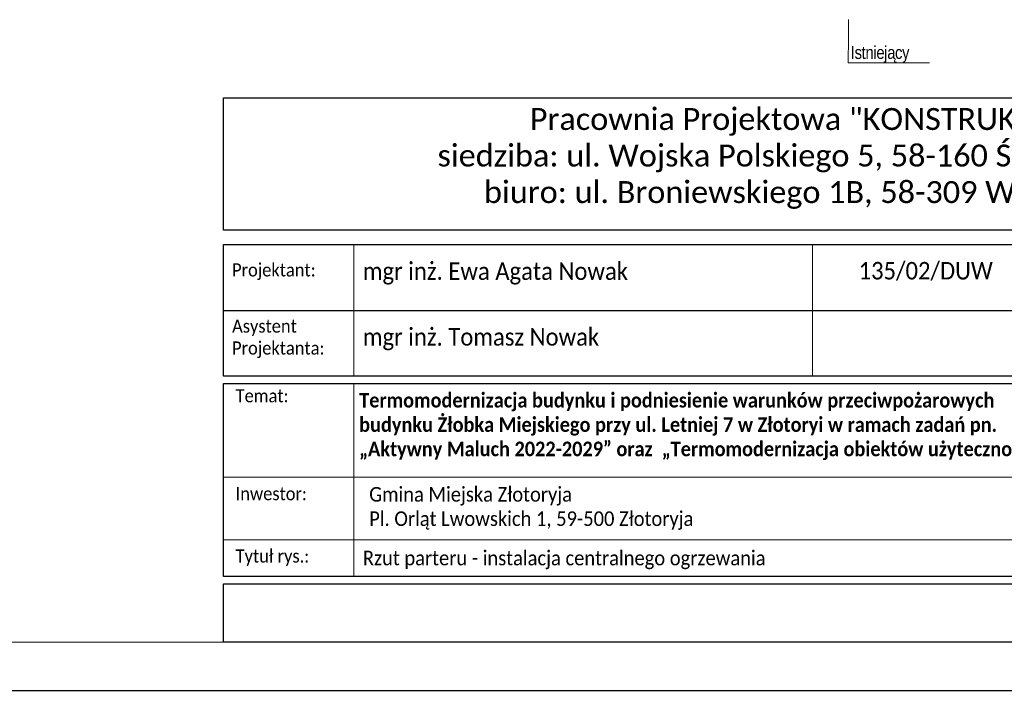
# Model space of a CAD drawing. Header units: millimetres. Extents: x -2390 to 43572, y -15084 to -12114.
# Tile 35 of 52: x 26333 to 27559, y -15084 to -14249. Entities that reach past the tile are written whole.
import ezdxf
from ezdxf import colors
from ezdxf.entities.mleader import LeaderData, LeaderLine
from ezdxf.math import Vec2, Vec3

# ---------------------------------------------------------------- set-up
doc = ezdxf.new("R2010")
doc.units = ezdxf.units.MM
doc.layers.add('IS-opis', color=7, linetype='Continuous', lineweight=25)
doc.layers.add('IS-ramka', color=7, linetype='Continuous', lineweight=15)
doc.layers.add('IS-pomocnicze', color=2, linetype='Continuous', plot=False)
doc.styles.add('ROMANS', font='romans.shx', dxfattribs={"height": 1})
doc.styles.get("Standard").update_dxf_attribs({"font": 'arial.ttf'})
doc.styles.add('TABELKA', font='romans.shx', dxfattribs={"width": 0.9})

# ---------------------------------------------------------------- blocks, each defined once
blk = doc.blocks.new('_None')

msp = doc.modelspace()

# ---------------------------------------------------------------- linework, layer by layer
at = {"color": 0, "lineweight": 15, "ltscale": 10}
for p, q in [((26749.2, -14692.6), (26749.2, -14528.8)), ((27320, -14692.6), (27320, -14528.8)), ((26749.2, -14942.1), (26749.2, -14701.7)), ((27889.9, -14818.4), (26586.8, -14818.4)), ((27889.9, -14896.6), (26586.8, -14896.6))]:
    msp.add_line(p, q, dxfattribs=at)
at = {"color": 0, "ltscale": 10}
msp.add_line((26586.8, -14610.7), (27889.9, -14610.7), dxfattribs=at)
for points in [[(26586.8, -14346.1), (28088.3, -14346.1), (28088.3, -14510.6), (26586.8, -14510.6)], [(26586.8, -14528.8), (27889.9, -14528.8), (27889.9, -14692.6), (26586.8, -14692.6)], [(26586.8, -14701.7), (27889.9, -14701.7), (27889.9, -14942.1), (26586.8, -14942.1)], [(26586.8, -14951.2), (28088.3, -14951.2), (28088.3, -15024), (26586.8, -15024)]]:
    msp.add_lwpolyline(points, close=True, dxfattribs=at)
at = {"layer": 'IS-pomocnicze', "transparency": 33554687}
msp.add_lwpolyline([(22148.3, -15084), (28148.3, -15084), (28148.3, -12114), (22148.3, -12114), (22148.3, -15084)], dxfattribs=at)
at = {"layer": 'IS-ramka', "transparency": 33554687}
msp.add_lwpolyline([(22208.3, -15024), (28088.3, -15024), (28088.3, -12174), (22208.3, -12174)], close=True, dxfattribs=at)

# ---------------------------------------------------------------- texts
at = {"color": 0, "ltscale": 10, "char_height": 27.3, "width": 1403.675, "attachment_point": 1}
for insert in [(18343.7, -14358.7), (26613.5, -14358.7)]:
    msp.add_mtext('\\pi354.59;{\\fCalibri|b0|i0|c0|p34;Pracownia Projektowa "KONSTRUKTOR"\\P\\pi239.68;siedziba: ul. Wojska Polskiego 5, 58-160 Świebodzice,\\P\\pi297.58;biuro: ul. Broniewskiego 1B, 58-309 Wałbrzych}', dxfattribs=dict(at, insert=insert))
at = {"color": 0, "ltscale": 10, "attachment_point": 1}
for s, insert, char_height, style in [('{\\fCalibri|b0|i0|c238|p34;mgr inż. Ewa Agata Nowak}', (26760.3, -14550.9), 21.84, 'TABELKA'), ('{\\fCalibri|b0|i0|c238|p34;\\C256;135/02/DUW}', (27377.3, -14550.4), 21.84, 'TABELKA'), ('{\\fCalibri|b0|i0|c238|p34;mgr inż. Tomasz Nowak}', (26760.3, -14632.8), 21.84, 'TABELKA'), ('\\pt377.8,755.57;{\\fCalibri|b1|i0|c238|p34;\\C256;Termomodernizacja budynku i podniesienie warunków przeciwpożarowych \\Pbudynku Żłobka Miejskiego przy ul. Letniej 7 w Złotoryi w ramach zadań pn. \\P„Aktywny Maluch 2022-2029” oraz  „Termomodernizacja obiektów użyteczności publicznej”}', (26755.7, -14713.5), 18.2, 'TABELKA'), ('\\A1;\\P{\\fCalibri|b0|i0|c238|p34;Gmina Miejska Złotoryja \\PPl. Orląt Lwowskich 1, 59-500 Złotoryja}', (26768.2, -14800.4), 18.2, 'TABELKA'), ('{\\fCalibri|b0|i0|c238|p34;Rzut parteru - instalacja centralnego ogrzewania}', (26760.3, -14910.1), 18.2, 'TABELKA'), ('\\pi-599.48;{\\fCalibri|b0|i0|c0|p34;\\W0.9;Zastrzega się wszelkie prawa wynikajace z Ustawy o prawie autorskim. Rysunek niniejszy nie może być w całości lub w części przerysowany,\\P\\pi-400.79;                      uzupełniony lub odstąpiony komukolwiek, bez pisemnej zgody firmy projektowej }', (33829.8, -14962.6), 15, 'ROMANS')]:
    msp.add_mtext(s, dxfattribs=dict(at, insert=insert, char_height=char_height, style=style))
at = {"color": 0, "ltscale": 10, "char_height": 16.38, "attachment_point": 1, "style": 'TABELKA'}
for s, insert, width in [('\\fCalibri|b0|i0|c0|p0;\\W0.9;Projektant:', (26597.5, -14552.1), 198.38), ('{\\fCalibri|b0|i0|c0|p0;Asystent\\PProjektanta:}', (26597.5, -14622.1), 198.38), ('\\fCalibri|b0|i0|c0|p0;\\W0.9;Temat:', (26601.9, -14708.9), 198.396), ('\\fCalibri|b0|i0|c0|p0;\\W0.9;Inwestor:', (26601.9, -14830.8), 198.396), ('\\fCalibri|b0|i0|c0|p0;\\W0.9;Tytuł rys.:', (26601.9, -14908.5), 198.396)]:
    msp.add_mtext(s, dxfattribs=dict(at, insert=insert, width=width))

# ---------------------------------------------------------------- next in the draw order: leaders
at = {"layer": 'IS-opis', "color": 7}
ml = msp.add_multileader_mtext('Standard', dxfattribs=at)
ml.set_content('{\\fArial Narrow|b0|i0|c238|p34;\\W1;\\T0.95;\\C256;Istniejący}', color=7, style='TABELKA')
ml.set_leader_properties(color=256, linetype='ByLayer', lineweight=5)
ml.set_arrow_properties(name='NONE')
ml.build(insert=Vec2(0, 0))
ml.multileader.update_dxf_attribs({"has_dogleg": 0, "text_left_attachment_type": 6, "text_right_attachment_type": 6, "dogleg_length": 0, "arrow_head_size": 0})
ctx = ml.context
ctx.base_point, ctx.char_height, ctx.arrow_head_size, ctx.landing_gap_size, ctx.plane_origin, ctx.plane_y_axis = Vec3(27364.5, -14302.2), 16, 0, 4, Vec3(24076.5, -14780.1), Vec3(0, 1, 0)
ctx.left_attachment, ctx.right_attachment, ctx.text_align_type = 6, 6, 1
notes = []
notes.append((ctx, [(1, (1, 1, 0), (27364.5, -14302.2), (1, 0), 0, [(0, [(27364.6, -14248.6)], 0, [])])]))
ctx.mtext.insert, ctx.mtext.alignment, ctx.mtext.line_spacing_style, ctx.mtext.flow_direction = Vec3(27403.8, -14281.5), 2, 2, 5
ctx.mtext.has_bg_fill, ctx.mtext.bg_color, ctx.mtext.bg_scale_factor, ctx.mtext.bg_transparency, ctx.mtext.use_window_bg_color = 1, -1027028792, 1.5, 0, 1
for ctx, leaders in notes:
    for number, flags, end, landing, length, lines in leaders:
        leader = LeaderData()
        leader.index, (leader.has_last_leader_line, leader.has_dogleg_vector, leader.attachment_direction) = number, flags
        leader.last_leader_point, leader.dogleg_vector, leader.dogleg_length = Vec3(end), Vec3(landing), length
        for number, points, colour, breaks in lines:
            line = LeaderLine()
            line.index, line.vertices, line.color, line.breaks = number, Vec3.list(points), colors.encode_raw_color(colour), breaks
            leader.lines.append(line)
        ctx.leaders.append(leader)

doc.saveas('drawing.dxf')
